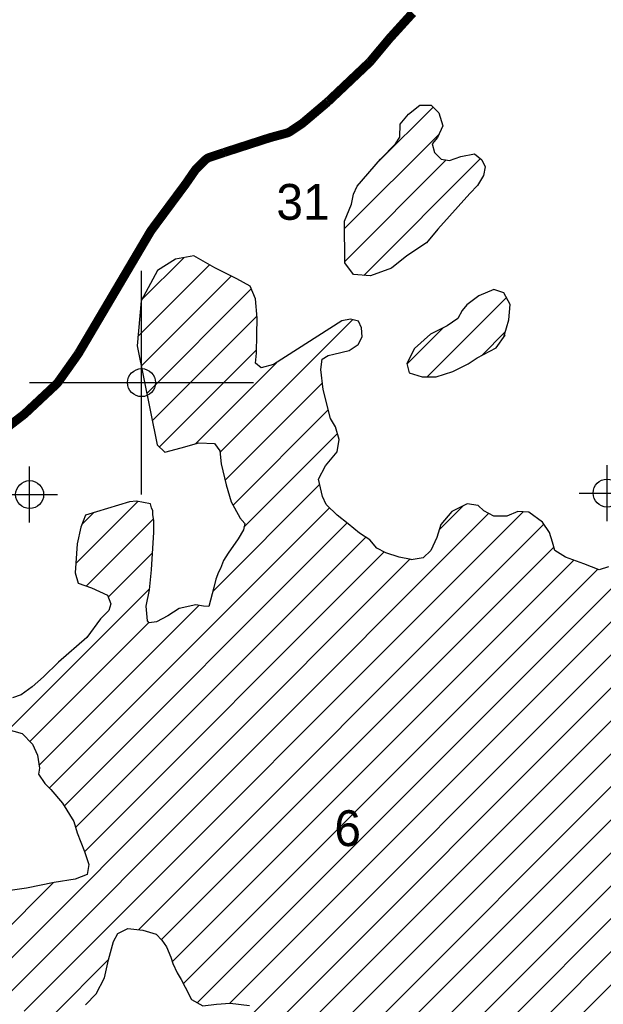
# Model space of a CAD drawing. Extents: x 192051 to 352051, y 710978 to 817615.
# Tile 73 of 85: x 283606 to 288823, y 787621 to 796416. Entities that reach past the tile are written whole.
import ezdxf
from ezdxf.enums import TextEntityAlignment as Align

# ---------------------------------------------------------------- set-up
doc = ezdxf.new("R2010")
doc.units = 0
doc.header["$LTSCALE"] = 800
doc.header["$PDMODE"] = 34
doc.header["$PDSIZE"] = 250
doc.layers.get('0').update_dxf_attribs({"linetype": 'CONTINUOUS'})
for name, color, linetype in [('SEC', 2, 'CONTINUOUS'), ('TEXT', 7, 'CONTINUOUS'), ('WETDBA', 11, 'CONTINUOUS'), ('WETFILL', 12, 'CONTINUOUS'), ('WSHEDS', 3, 'CONTINUOUS')]:
    doc.layers.add(name, color=color, linetype=linetype)

# ---------------------------------------------------------------- blocks, each defined once
blk = doc.blocks.new('TICK')
at = {"color": 0}
for points in [[(500, 0), (500, 1000)], [(0, 500), (1000, 500)]]:
    blk.add_lwpolyline(points, dxfattribs=at)
blk.add_point((500, 500), dxfattribs=at)
blk = doc.blocks.new('*X')
at = {"color": 0}
for p, q in [((286810.2, 795144.9), (287300.4, 795635)), ((286510.2, 794550.1), (287354, 795394)), ((286510.8, 794256.1), (287418.5, 795163.8)), ((286681.6, 794132.2), (287724.1, 795174.7)), ((284661.7, 793585.7), (285302.6, 794226.6)), ((284695.5, 793914.2), (285071.5, 794290.2)), ((284691.6, 793320.9), (285496.1, 794125.4)), ((284741.5, 793076.1), (285675.9, 794010.6)), ((285193.4, 787634.3), (291542, 793982.9)), ((287248.6, 793225.8), (287955.8, 793933)), ((284791.3, 792831.3), (285726.4, 793766.4)), ((285397.2, 792553.1), (286580.5, 793736.4)), ((287067.2, 793339.1), (287391.1, 793662.9)), ((287732.2, 793414.7), (287947.5, 793629.9)), ((284854.1, 792599.4), (285722.7, 793468)), ((285176.7, 792627.3), (285900.6, 793351.1)), ((285442.1, 792303.3), (286311.7, 793172.9)), ((285513, 792079.5), (286363.9, 792930.4)), ((285610, 791881.8), (286447.1, 792718.9)), ((285483.8, 787630), (290211.6, 792357.9)), ((285332.3, 791309.4), (286287, 792264.1)), ((280543.2, 781216), (291434.1, 792106.8)), ((284107, 791557.5), (284662.7, 792113.3)), ((283646.1, 787560.5), (288105.4, 792019.8)), ((283871.6, 789554), (286374.2, 792056.7)), ((284161.9, 791907.1), (284268.2, 792013.4)), ((287357.1, 791860.9), (287570.7, 792074.4)), ((283416.3, 787625.3), (287796.9, 792005.9)), ((284201.4, 791357.3), (284801.6, 791957.5)), ((279892.2, 780859.7), (290882.4, 791849.9)), ((284004.2, 789391.9), (286532.7, 791920.5)), ((284666.7, 788286.4), (288290.3, 791909.9)), ((285694.3, 787545.8), (290012.4, 791864)), ((280831.4, 781209.5), (291408.9, 791787)), ((284105.8, 789198.8), (286700, 791793.1)), ((281961.3, 783518.2), (290127.1, 791684)), ((284185.4, 788983.8), (286863.4, 791661.9)), ((284873.4, 788198.3), (288380.3, 791705.3)), ((283144.9, 787648.6), (287092.5, 791596.2)), ((284396.5, 791257.7), (284793.9, 791655.1)), ((284969, 787999.3), (288557.8, 791588.1)), ((281859.9, 783122.1), (290232.1, 791494.2)), ((285069.6, 787805.2), (288772.1, 791507.7)), ((283508, 790074.5), (284766.1, 791332.7)), ((283771.8, 782676.5), (292414.2, 791318.9)), ((283501, 782700.3), (292073.3, 791272.7)), ((283778.5, 789755.6), (285206.9, 791184.1)), ((280217.1, 779711.2), (291587.2, 791081.2)), ((281001.6, 781085), (291040.5, 791123.9)), ((280651.4, 780440.1), (291209.2, 790997.9)), ((283697.4, 789969.2), (284759.9, 791031.7)), ((282851.5, 787649.9), (283909.4, 788707.8)), ((283907.9, 787527.6), (284400.4, 788020))]:
    blk.add_line(p, q, dxfattribs=at)

msp = doc.modelspace()

# ---------------------------------------------------------------- linework, layer by layer
at = {"layer": 'SEC', "color": 0}
for p in [(283694.8, 792173.8), (288856, 792187.7)]:
    msp.add_point(p, dxfattribs=at)
at = {"layer": 'WETDBA', "color": 0}
for points in [[(286929, 794195.9), (286741.8, 794127.1), (286588.8, 794139.9), (286510.9, 794243.7), (286510, 794617.3), (286571.9, 794769.6), (286590.3, 794857.8), (286622.9, 794927.6), (286832, 795170.2), (286966, 795306.8), (287004.7, 795365.8), (287007.9, 795483.6), (287082.5, 795572.7), (287181.2, 795652.8), (287282.8, 795651.7), (287353.7, 795584.4), (287388.4, 795468.8), (287340.4, 795364.5), (287292.7, 795306.1), (287314.9, 795229), (287372.1, 795171.6), (287446.6, 795159.1), (287549, 795195.1), (287671.9, 795216.4), (287736.1, 795165.1), (287765.7, 795102.1), (287752.1, 795025.4), (287698.3, 794934.3), (287630.6, 794863.8), (287343.9, 794545.7), (287240.9, 794423.7), (287067.1, 794307.5)], [(287935.9, 793592.1), (287979.3, 793734.2), (287990.1, 793871.8), (287932.1, 793975.3), (287843.1, 794005.2), (287708.4, 793949.2), (287601.8, 793868.7), (287561.5, 793818.2), (287521.1, 793746.2), (287426.9, 793680.8), (287276.6, 793605.6), (287135, 793479.3), (287065.5, 793346.2), (287086.4, 793260.5), (287202.3, 793225.2), (287327.2, 793226.8), (287476.7, 793273), (287615.9, 793342.7), (287694.9, 793394.7), (287864.3, 793485.5), (287944.8, 793597.9)]]:
    msp.add_lwpolyline(points, close=True, dxfattribs=at)
for points in [[(288867.5, 791527.8), (288785.8, 791502.6), (288647.8, 791554.2), (288484.8, 791615.6), (288387.9, 791674.8), (288369.3, 791749.7), (288342.3, 791835), (288278.4, 791927.1), (288156.9, 792017.5), (288058.8, 792021.9), (287959.4, 791981.5), (287842.7, 791980.7), (287754.5, 792029.2), (287704.7, 792076.3), (287605, 792092.2), (287469, 792021.8), (287371.4, 791906.6), (287335, 791789.6), (287279.6, 791674.2), (287212.2, 791608), (287104, 791591.2), (287103.6, 791594.1), (286996.4, 791614.8), (286878.9, 791654.1), (286798.7, 791694.1), (286734.6, 791770.1), (286643.9, 791830.4), (286543.2, 791912.4), (286442.6, 791989.4), (286347.6, 792083), (286346.1, 792086.2), (286312.8, 792157.4), (286275.5, 792311.3), (286338.7, 792431.1), (286442.4, 792556.3), (286462.4, 792666), (286429.8, 792778.4), (286382.9, 792854.6), (286318.4, 793111.9), (286298.7, 793291.4), (286310.4, 793383.8), (286362.7, 793415.1), (286415.1, 793429.6), (286552.2, 793462.5), (286630.1, 793513.3), (286665.6, 793582.4), (286661.5, 793664), (286635.5, 793723.5), (286561.3, 793741), (286486.6, 793727), (285875.7, 793335.2), (285763.6, 793305.1), (285713.1, 793347.2), (285722.2, 793437.4), (285724.9, 793602.8), (285727.7, 793749.9), (285714.6, 793921.2), (285665.1, 794035.6), (285545.7, 794100.3), (285351.1, 794198.9), (285162.1, 794306.9), (284999.9, 794277), (284838.8, 794176.3), (284690.5, 793905), (284654.4, 793503.8), (284834.9, 792617.4), (284902.4, 792554.3), (285049.9, 792591.2), (285207.6, 792636.1), (285346.5, 792630.7), (285396.2, 792564.9), (285406, 792447.3), (285452.5, 792262), (285496.6, 792109.3), (285573.2, 791969.7), (285574.6, 791966.5), (285617, 791915.8), (285605, 791858), (285558.9, 791777.4), (285469.3, 791650.2), (285427, 791585), (285400.9, 791513.5), (285382.2, 791480.4), (285358.5, 791418.3), (285341, 791343), (285296.7, 791173.1), (285248.6, 791177), (285181, 791188.5), (285032.1, 791156.5), (284929.4, 791090.5), (284827.2, 791037.1), (284762.5, 791028.4), (284747.8, 791047.1), (284737.4, 791178.7), (284765.2, 791324.4), (284784.6, 791502.8), (284805.2, 791839.3), (284804.1, 791940.1), (284796.4, 791994.6), (284796.4, 792029.6), (284784.7, 792056.8), (284775.4, 792090.2), (284649.7, 792116), (284588.5, 792109), (284192.7, 791990.9), (284152.4, 791881.5), (284119.7, 791734.3), (284100.9, 791473.9), (284128.2, 791383.7), (284247.7, 791340.7), (284389.5, 791274.4), (284420.9, 791199.2), (284403.7, 791138.4), (284327.5, 791062.8), (284205.8, 790896.2), (283953.6, 790676.3), (283817.3, 790547.3), (283716.3, 790457.9), (283618, 790384.2), (283540.5, 790359.2)], [(283478.5, 790082.7), (283629.3, 790040.7), (283720.8, 789944.7), (283765.2, 789846.1), (283782.1, 789730.8), (283772.6, 789677.2), (283829.8, 789594.4), (283885.2, 789540.8), (283988.4, 789417.1), (284090.5, 789254.2), (284118.7, 789151.8), (284184.5, 788986.4), (284222.7, 788869.2), (284208.7, 788779.2), (284100.7, 788739.7), (283912.9, 788708.5), (283666.7, 788659), (283500.9, 788635.9)], [(284194, 787616.5), (284288.6, 787713), (284363.4, 787857.7), (284399.5, 788017), (284444.9, 788182.9), (284482.7, 788253.1), (284571.4, 788297.5), (284706.9, 788281.7), (284827, 788247.8), (284876.9, 788194.6), (284916.7, 788134.7), (284956.6, 788041.6), (284973.3, 787985), (285013.2, 787901.8), (285049.6, 787841.2), (285086.2, 787775.3), (285141.1, 787662.7), (285243, 787607.5), (285365.5, 787621.3), (285487.4, 787630.2), (285659.5, 787610.9)]]:
    msp.add_lwpolyline(points, dxfattribs=at)
at = {"layer": 'WSHEDS', "color": 0, "const_width": 80}
msp.add_lwpolyline([(283406.6, 792707.5), (283642.3, 792888.3, 0.024306), (283649.7, 792894.6), (283934.8, 793161.1, 0.050602), (283948.1, 793176.3), (284127.4, 793429.1, 0.020803), (284131.9, 793436.1), (284775.8, 794525.6, -0.026256), (284781.6, 794534.3), (285089.4, 794948.9, 0.008995), (285091.5, 794951.8), (285171.1, 795067.4, -0.046383), (285182.9, 795081.6), (285264.1, 795162.3, -0.115523), (285302.9, 795186.3), (285433.1, 795229.8, -0.002484), (285434.1, 795230.1), (285842, 795362, -0.012231), (285846.7, 795363.4), (285993.3, 795403, 0.082665), (286023.2, 795416.6), (286130.3, 795488.9, 0.027301), (286139, 795495.5), (286358.7, 795681.5, 0.013704), (286362.7, 795685.2), (286732.7, 796035.2, 0.029444), (286740.8, 796043.7), (286911.8, 796248.6, -0.010665), (286914.6, 796251.8), (287118.8, 796476.3, 0.037733)], format="xyb", dxfattribs=at)

# ---------------------------------------------------------------- block references
at = {"color": 0, "xscale": 2, "yscale": 2, "zscale": 2}
msp.add_blockref('TICK', (283694.8, 792173.8), dxfattribs=at)
at = {"layer": 'WETFILL', "color": 0}
msp.add_blockref('*X', (0, 0), dxfattribs=at)
msp.add_blockref('*X', (0, 0), dxfattribs=at)
msp.add_blockref('*X', (0, 0), dxfattribs=at)
msp.add_blockref('*X', (0, 0), dxfattribs=at)
msp.add_blockref('*X', (0, 0), dxfattribs=at)
msp.add_blockref('*X', (0, 0), dxfattribs=at)
msp.add_blockref('*X', (0, 0), dxfattribs=at)
msp.add_blockref('*X', (0, 0), dxfattribs=at)
msp.add_blockref('*X', (0, 0), dxfattribs=at)
msp.add_blockref('*X', (0, 0), dxfattribs=at)
msp.add_blockref('*X', (0, 0), dxfattribs=at)
msp.add_blockref('*X', (0, 0), dxfattribs=at)
msp.add_blockref('*X', (0, 0), dxfattribs=at)
msp.add_blockref('*X', (0, 0), dxfattribs=at)
msp.add_blockref('*X', (0, 0), dxfattribs=at)
msp.add_blockref('*X', (0, 0), dxfattribs=at)
msp.add_blockref('*X', (0, 0), dxfattribs=at)
msp.add_blockref('*X', (0, 0), dxfattribs=at)
msp.add_blockref('*X', (0, 0), dxfattribs=at)
msp.add_blockref('*X', (0, 0), dxfattribs=at)
msp.add_blockref('*X', (0, 0), dxfattribs=at)
msp.add_blockref('*X', (0, 0), dxfattribs=at)
msp.add_blockref('*X', (0, 0), dxfattribs=at)
msp.add_blockref('*X', (0, 0), dxfattribs=at)
msp.add_blockref('*X', (0, 0), dxfattribs=at)
msp.add_blockref('*X', (0, 0), dxfattribs=at)
msp.add_blockref('*X', (0, 0), dxfattribs=at)
msp.add_blockref('*X', (0, 0), dxfattribs=at)
msp.add_blockref('*X', (0, 0), dxfattribs=at)
msp.add_blockref('*X', (0, 0), dxfattribs=at)
msp.add_blockref('*X', (0, 0), dxfattribs=at)
msp.add_blockref('*X', (0, 0), dxfattribs=at)
msp.add_blockref('*X', (0, 0), dxfattribs=at)
msp.add_blockref('*X', (0, 0), dxfattribs=at)
msp.add_blockref('*X', (0, 0), dxfattribs=at)
msp.add_blockref('*X', (0, 0), dxfattribs=at)
msp.add_blockref('*X', (0, 0), dxfattribs=at)
msp.add_blockref('*X', (0, 0), dxfattribs=at)
msp.add_blockref('*X', (0, 0), dxfattribs=at)
msp.add_blockref('*X', (0, 0), dxfattribs=at)
msp.add_blockref('*X', (0, 0), dxfattribs=at)
msp.add_blockref('*X', (0, 0), dxfattribs=at)
msp.add_blockref('*X', (0, 0), dxfattribs=at)
msp.add_blockref('*X', (0, 0), dxfattribs=at)
msp.add_blockref('*X', (0, 0), dxfattribs=at)
msp.add_blockref('*X', (0, 0), dxfattribs=at)
msp.add_blockref('*X', (0, 0), dxfattribs=at)
msp.add_blockref('*X', (0, 0), dxfattribs=at)
msp.add_blockref('*X', (0, 0), dxfattribs=at)
msp.add_blockref('*X', (0, 0), dxfattribs=at)
msp.add_blockref('*X', (0, 0), dxfattribs=at)
msp.add_blockref('*X', (0, 0), dxfattribs=at)
msp.add_blockref('*X', (0, 0), dxfattribs=at)
msp.add_blockref('*X', (0, 0), dxfattribs=at)
msp.add_blockref('*X', (0, 0), dxfattribs=at)
msp.add_blockref('*X', (0, 0), dxfattribs=at)
msp.add_blockref('*X', (0, 0), dxfattribs=at)
msp.add_blockref('*X', (0, 0), dxfattribs=at)
msp.add_blockref('*X', (0, 0), dxfattribs=at)
msp.add_blockref('*X', (0, 0), dxfattribs=at)
msp.add_blockref('*X', (0, 0), dxfattribs=at)
msp.add_blockref('*X', (0, 0), dxfattribs=at)
msp.add_blockref('*X', (0, 0), dxfattribs=at)
msp.add_blockref('*X', (0, 0), dxfattribs=at)
msp.add_blockref('*X', (0, 0), dxfattribs=at)
msp.add_blockref('*X', (0, 0), dxfattribs=at)
msp.add_blockref('*X', (0, 0), dxfattribs=at)
msp.add_blockref('*X', (0, 0), dxfattribs=at)
msp.add_blockref('*X', (0, 0), dxfattribs=at)
msp.add_blockref('*X', (0, 0), dxfattribs=at)
msp.add_blockref('*X', (0, 0), dxfattribs=at)
msp.add_blockref('*X', (0, 0), dxfattribs=at)
msp.add_blockref('*X', (0, 0), dxfattribs=at)
msp.add_blockref('*X', (0, 0), dxfattribs=at)
msp.add_blockref('*X', (0, 0), dxfattribs=at)
msp.add_blockref('*X', (0, 0), dxfattribs=at)
msp.add_blockref('*X', (0, 0), dxfattribs=at)
msp.add_blockref('*X', (0, 0), dxfattribs=at)
msp.add_blockref('*X', (0, 0), dxfattribs=at)
msp.add_blockref('*X', (0, 0), dxfattribs=at)
msp.add_blockref('*X', (0, 0), dxfattribs=at)
msp.add_blockref('*X', (0, 0), dxfattribs=at)
msp.add_blockref('*X', (0, 0), dxfattribs=at)
msp.add_blockref('*X', (0, 0), dxfattribs=at)
msp.add_blockref('*X', (0, 0), dxfattribs=at)
msp.add_blockref('*X', (0, 0), dxfattribs=at)
msp.add_blockref('*X', (0, 0), dxfattribs=at)
msp.add_blockref('*X', (0, 0), dxfattribs=at)
msp.add_blockref('*X', (0, 0), dxfattribs=at)
msp.add_blockref('*X', (0, 0), dxfattribs=at)
msp.add_blockref('*X', (0, 0), dxfattribs=at)
msp.add_blockref('*X', (0, 0), dxfattribs=at)
msp.add_blockref('*X', (0, 0), dxfattribs=at)
msp.add_blockref('*X', (0, 0), dxfattribs=at)
msp.add_blockref('*X', (0, 0), dxfattribs=at)
msp.add_blockref('*X', (0, 0), dxfattribs=at)
msp.add_blockref('*X', (0, 0), dxfattribs=at)
msp.add_blockref('*X', (0, 0), dxfattribs=at)
msp.add_blockref('*X', (0, 0), dxfattribs=at)
msp.add_blockref('*X', (0, 0), dxfattribs=at)

# ---------------------------------------------------------------- texts
at = {"layer": 'TEXT', "color": 0}
for s, p in [('31', (286137.9, 794628.6)), ('6', (286537.5, 789034.1))]:
    msp.add_text(s, height=320, dxfattribs=at).set_placement(p, align=Align.CENTER)

doc.saveas('drawing.dxf')
